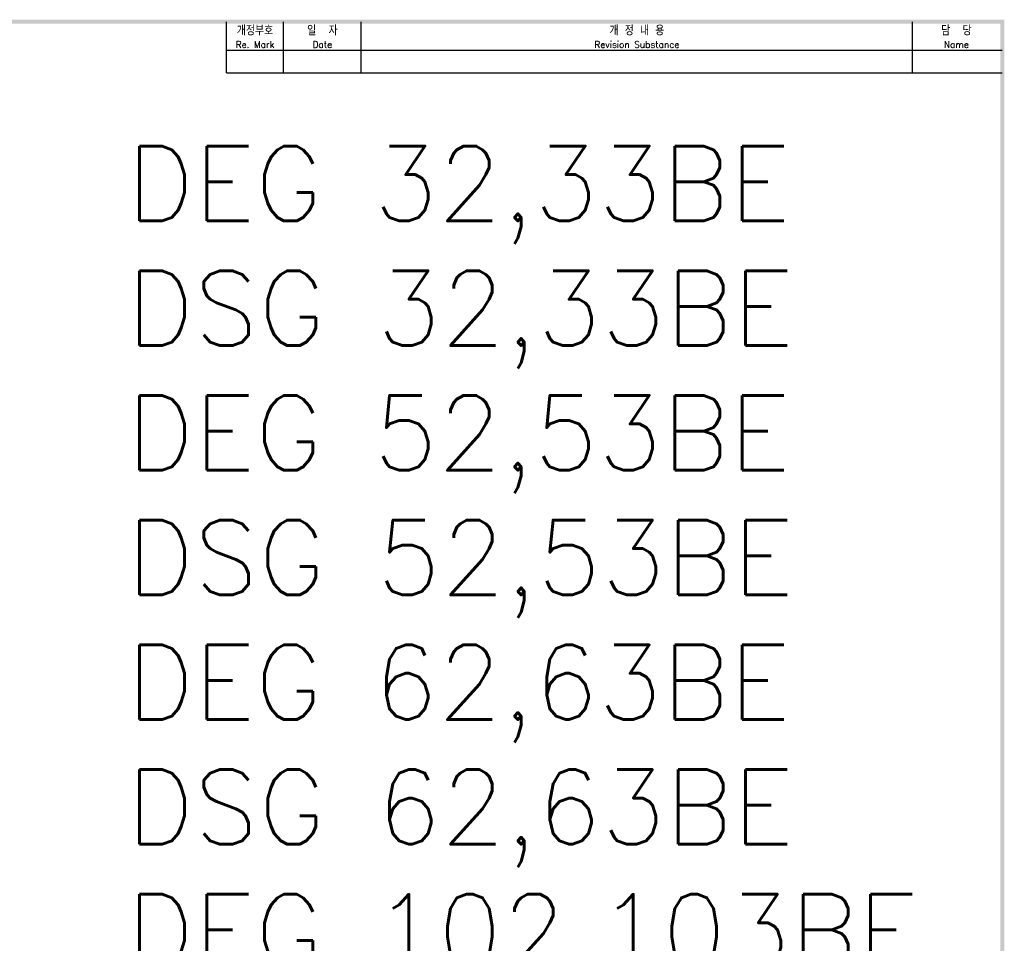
# Model space of a CAD drawing. Extents: x -417 to 993, y -1918 to 617.
# Tile 25 of 25: x 726 to 989, y 366 to 613. Entities that reach past the tile are written whole.
import ezdxf

# ---------------------------------------------------------------- set-up
doc = ezdxf.new("R2010")
doc.units = 0
doc.header["$MEASUREMENT"] = 0
for name, color, linetype in [('di', 3, 'CONTINUOUS'), ('DIM', 3, 'CONTINUOUS'), ('dimtaxt', 3, 'CONTINUOUS'), ('dwg', 7, 'CONTINUOUS'), ('text', 3, 'CONTINUOUS')]:
    doc.layers.add(name, color=color, linetype=linetype)
doc.styles.get("Standard").update_dxf_attribs({"font": 'romans.shx', "height": 2, "bigfont": 'hgs.shx'})

msp = doc.modelspace()

# ---------------------------------------------------------------- linework, layer by layer
at = {"layer": 'dimtaxt'}
for p, q in [((796.408, 599.044), (796.408, 612.694)), ((817.156, 599.044), (817.156, 612.694)), ((964.624, 599.044), (964.624, 612.694)), ((781.12, 605.05), (988.6, 605.05)), ((781.12, 599.044), (988.6, 599.044))]:
    msp.add_line(p, q, dxfattribs=at)
at = {"layer": 'dwg'}
for points in [[(98.074, 613.24), (99.166, 612.148), (989.146, 613.24), (988.054, 612.148)], [(989.146, 613.24), (988.054, 612.148), (989.146, -13.568), (988.054, -12.476)]]:
    msp.add_trace(points, dxfattribs=at)
at = {"layer": 'text'}
msp.add_line((781.12, 599.044), (781.12, 612.694), dxfattribs=at)

# ---------------------------------------------------------------- texts
at = {"layer": 'di', "attachment_point": 5}
for s, insert, char_height, width in [('개정부호\\P{\\H0.72727x;Re. Mark}', (788.764, 608.599), 2.4024, 15.288), ('{\\H1.1x;일  자}\\P{\\H0.8x;Date}', (806.782, 608.599), 2.184, 20.748), ('{\\H1.1x;개 정 내 용\\P\\H0.72727x;Revision Substance}', (890.89, 608.599), 2.184, 147.46879), ('담  당\\P{\\H0.72727x;Name}', (976.339, 608.599), 2.4024, 23.42921)]:
    msp.add_mtext(s, dxfattribs=dict(at, insert=insert, char_height=char_height, width=width))
at = {"layer": 'DIM', "insert": (754.489, 579.424), "char_height": 20, "width": 782.77285, "attachment_point": 1}
msp.add_mtext('{\\Fromans,hgs|c129;D}EG 32,33BE\\PDSG 32,33BE\\PDEG 52,53BE\\PDSG 52,53BE\\PDEG 62,63BE\\PDSG 62,63BE\\PDEG 102,103BE\\PDSG 102,103BE', dxfattribs=at)

doc.saveas('drawing.dxf')
